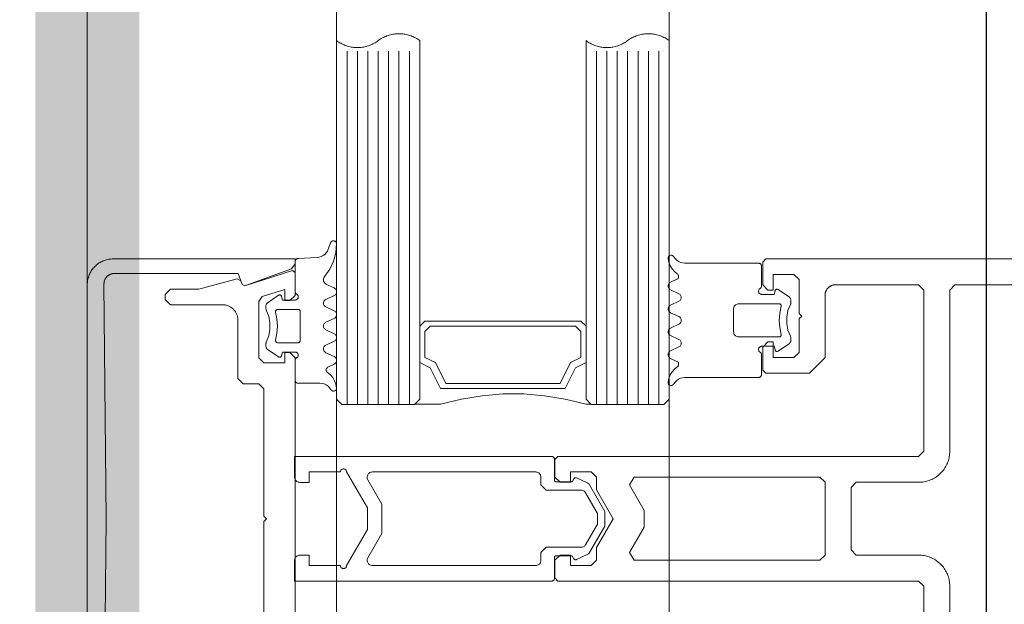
# Model space of a CAD drawing. Header units: millimetres. Extents: x 7483 to 13091, y 8111 to 13871.
# Tile 101 of 256: x 8714.64 to 8724.11, y 9709.59 to 9715.22. Entities that reach past the tile are written whole.
import ezdxf

# ---------------------------------------------------------------- set-up
doc = ezdxf.new("R2010")
doc.units = ezdxf.units.MM
doc.linetypes.add('DASHED2', pattern=[0.375, 0.25, -0.125])
doc.linetypes.add('DGN_STYLE_2', pattern=[30.2, 18.12, -12.08])
doc.layers.add('a___wymiary', color=7, linetype='Continuous', lineweight=5, true_color=0x000000)
doc.layers.add('wymiary', color=7, linetype='Continuous', lineweight=5, true_color=0xb2b2b2)
for name, color, linetype, lineweight in [('A_zaluzje', 7, 'Continuous', 15), ('CZ-SR', 106, 'Continuous', 13), ('drzwi', 30, 'Continuous', 20)]:
    doc.layers.add(name, color=color, linetype=linetype, lineweight=lineweight)
doc.layers.add('AS_Blachy', color=30, linetype='Continuous')
doc.layers.add('konstrukcja poglądowo', color=7, linetype='Continuous', lineweight=5, true_color=0xb2b2b2, plot=False)
doc.layers.add('Powierzchnie', color=21, linetype='DGN_STYLE_2', lineweight=15, plot=False)
doc.styles.add('Arial', font='arial.ttf')
doc.dimstyles.new('wymiary agp1', dxfattribs={"dimtxt": 16, "dimasz": 5, "dimexe": 30, "dimexo": 60, "dimgap": 1.8, "dimtad": 1, "dimdec": 3, "dimrnd": 0.5, "dimdsep": 46, "dimtxsty": 'Arial', "dimblk": 'znacznik', "dimcen": 1.5, "dimse1": 1, "dimse2": 1, "dimclrd": 256, "dimazin": 0, "dimtfac": 1, "dimtdec": 3, "dimtmove": 1, "dimatfit": 3, "dimldrblk": 'znacznik', "dimfxl": 0, "dimlwd": -1, "dimarcsym": 0})

# ---------------------------------------------------------------- blocks, each defined once
blk = doc.blocks.new('zw$58')
for p, q in [((2.461288, 6.650213), (2.536239, 6.757207)), ((2.979159, 6.757207), (3.054061, 6.650213)), ((2.501424, 5.693505), (2.463924, 5.613097)), ((2.611434, 5.613097), (2.573934, 5.693505)), ((2.721444, 5.693505), (2.683944, 5.613097)), ((2.831454, 5.613097), (2.793954, 5.693505)), ((2.941415, 5.693505), (2.903915, 5.613097)), ((3.051424, 5.613097), (3.013924, 5.693505)), ((2.391415, 5.613097), (2.363192, 5.673681)), ((3.152206, 5.673681), (3.123934, 5.613097)), ((3.566666, 5.500001), (0.166666, 5.500001)), ((3.566666, 5.400001), (0.166666, 5.400001)), ((3.566666, 5.300001), (0.166666, 5.300001)), ((3.566666, 5.200001), (0.166666, 5.200001)), ((3.566666, 5.100001), (0.166666, 5.100001)), ((3.566666, 5.000001), (0.166666, 5.000001)), ((3.566666, 4.900001), (0.166666, 4.900001)), ((5.266521, 4.470571), (5.266521, 1.995649)), ((3.566666, 3.100001), (0.166666, 3.100001)), ((3.566666, 3.000001), (0.166666, 3.000001)), ((3.566666, 2.900001), (0.166666, 2.900001)), ((3.566666, 2.800001), (0.166666, 2.800001)), ((3.566666, 2.700001), (0.166666, 2.700001)), ((3.566666, 2.600001), (0.166666, 2.600001)), ((3.566666, 2.500001), (0.166666, 2.500001)), ((2.556301, 2.296495), (2.518801, 2.376909)), ((2.666311, 2.376909), (2.628811, 2.296495)), ((2.776321, 2.296495), (2.738821, 2.376909)), ((2.88633, 2.376909), (2.84883, 2.296495)), ((2.996291, 2.296495), (2.95884, 2.376909)), ((3.106301, 2.376909), (3.068801, 2.296495)), ((3.207082, 2.31632), (3.178811, 2.376909)), ((2.012307, 2.341814), (2.074172, 2.319304)), ((2.152932, 2.212816), (2.1626, 2.028435)), ((2.158694, 2.233617), (2.158694, 2.233617)), ((2.158694, 2.138372), (2.158694, 2.138372)), ((2.563479, 1.995494), (2.563479, 1.995494)), ((2.968264, 2.04312), (2.968264, 2.04312)), ((2.563479, 1.900243), (2.563479, 1.900243)), ((2.516164, 1.839788), (2.591115, 1.732793)), ((3.034035, 1.732793), (3.108938, 1.839788)), ((3.111184, 1.852617), (3.111184, 1.852617))]:
    blk.add_line(p, q)
for points in [[(2.166666, 14.7502), (2.166666, 6.5302), (2.196666, 6.5002), (2.416666, 6.5002), (2.466666, 6.5502), (2.466666, 6.6002), (2.316062, 6.6002), (2.316062, 6.8002), (2.366062, 6.8502), (2.691062, 6.8502), (2.716062, 6.8752), (2.741062, 6.8502), (3.066062, 6.8502), (3.116062, 6.8002), (3.116062, 6.6002), (2.966062, 6.6002), (2.966062, 6.5502), (3.016062, 6.5002), (3.236062, 6.5002), (3.266062, 6.5302), (3.266062, 6.9502), (3.116062, 7.1002), (2.516062, 7.1002), (2.5117, 7.100295), (2.507346, 7.100581), (2.503009, 7.101056), (2.498697, 7.101719), (2.494418, 7.10257), (2.49018, 7.103608), (2.485991, 7.104828), (2.48186, 7.106231), (2.477793, 7.107812), (2.4738, 7.109569), (2.469887, 7.111499), (2.466062, 7.113598), (2.462332, 7.115861), (2.458704, 7.118285), (2.455185, 7.120865), (2.451783, 7.123596), (2.448503, 7.126472), (2.445351, 7.129489), (2.442334, 7.132641), (2.439457, 7.135921), (2.436726, 7.139324), (2.434146, 7.142842), (2.431722, 7.14647), (2.429459, 7.1502), (2.427361, 7.154025), (2.425431, 7.157938), (2.423674, 7.161932), (2.422092, 7.165998), (2.42069, 7.17013), (2.419469, 7.174318), (2.418432, 7.178556), (2.417581, 7.182835), (2.416917, 7.187147), (2.416442, 7.191485), (2.416157, 7.195838), (2.416062, 7.2002), (2.416062, 8.0002), (2.466062, 8.0502), (4.016062, 8.0502), (4.066062, 8.0002), (4.066062, 4.53), (4.096062, 4.5), (4.266062, 4.5), (4.316062, 4.55), (4.316062, 4.65), (4.216062, 4.65), (4.216062, 4.85), (4.266062, 4.9), (4.266062, 4.9), (4.389267, 4.9), (4.666062, 5.059808), (4.942857, 4.9), (5.066062, 4.9), (5.116062, 4.85), (5.116062, 4.65), (5.016062, 4.65), (5.016062, 4.55), (5.066062, 4.5), (5.236062, 4.5), (5.266062, 4.53), (5.266062, 8.0002), (5.316062, 8.0502), (6.866666, 8.0502)], [(2.416062, 14.6002), (2.416062, 8.3502), (2.466062, 8.3002), (4.016062, 8.3002), (4.029147, 8.299915), (4.042208, 8.299059), (4.055219, 8.297634), (4.068156, 8.295642), (4.080993, 8.293089), (4.093707, 8.289978), (4.106273, 8.286315), (4.118668, 8.282108), (4.130867, 8.277364), (4.142847, 8.272092), (4.154586, 8.266303), (4.166062, 8.260008), (4.177251, 8.253218), (4.188135, 8.245946), (4.19869, 8.238206), (4.208898, 8.230013), (4.218739, 8.221383), (4.228194, 8.212332), (4.237245, 8.202877), (4.245875, 8.193036), (4.254068, 8.182829), (4.261807, 8.172273), (4.269079, 8.16139), (4.275869, 8.1502), (4.282165, 8.138725), (4.287954, 8.126986), (4.293225, 8.115005), (4.297969, 8.102806), (4.302177, 8.090412), (4.305839, 8.077846), (4.30895, 8.065132), (4.311504, 8.052295), (4.313495, 8.039358), (4.31492, 8.026347), (4.315776, 8.013286), (4.316062, 8.0002), (4.316062, 7.4002), (4.366062, 7.3502), (4.966062, 7.3502), (5.016062, 7.4002), (5.016062, 7.4002), (5.016062, 8.0002), (5.016347, 8.013286), (5.017203, 8.026347), (5.018628, 8.039358), (5.020619, 8.052295), (5.023173, 8.065132), (5.026284, 8.077846), (5.029947, 8.090412), (5.034154, 8.102806), (5.038898, 8.115005), (5.044169, 8.126986), (5.049958, 8.138725), (5.056254, 8.1502), (5.063044, 8.16139), (5.070316, 8.172273), (5.078056, 8.182829), (5.086248, 8.193036), (5.094878, 8.202877), (5.10393, 8.212332), (5.113385, 8.221383), (5.123225, 8.230013), (5.133433, 8.238206), (5.143989, 8.245946), (5.154872, 8.253218), (5.166062, 8.260008), (5.177537, 8.266303), (5.189276, 8.272092), (5.201257, 8.277364), (5.213456, 8.282108), (5.22585, 8.286315), (5.238416, 8.289978), (5.25113, 8.293089), (5.263967, 8.295642), (5.276904, 8.297634), (5.289915, 8.299059), (5.302976, 8.299915), (5.316062, 8.3002), (6.866062, 8.3002)], [(2.536208, 6.757225), (2.539267, 6.760918), (2.542875, 6.764077), (2.54694, 6.766621), (2.551359, 6.768485), (2.556019, 6.769621), (2.560799, 6.77), (2.590341, 6.77), (2.593855, 6.769796), (2.597321, 6.769183), (2.600692, 6.768167), (2.60392, 6.766764)], [(2.911432, 6.766753), (2.852144, 6.743386), (2.789537, 6.731494), (2.725812, 6.731494), (2.663205, 6.743386), (2.603917, 6.766753)], [(2.911439, 6.766745), (2.914664, 6.768152), (2.918032, 6.769172), (2.921496, 6.769791), (2.925008, 6.77), (2.954598, 6.77), (2.96032, 6.769445), (2.96583, 6.767809), (2.970928, 6.765153), (2.975425, 6.761573), (2.979157, 6.757202)], [(2.472518, 6.619418), (2.469239, 6.620607), (2.466217, 6.622349), (2.463544, 6.624588), (2.4613, 6.627259), (2.459554, 6.630279), (2.458359, 6.633556), (2.457751, 6.636991), (2.45775, 6.640479), (2.458354, 6.643915), (2.459546, 6.647193), (2.46129, 6.650215)], [(2.892686, 6.676828), (2.89628, 6.677415), (2.899921, 6.67734), (2.903487, 6.676605), (2.906862, 6.675236), (2.909932, 6.673277), (2.912596, 6.670794), (2.914766, 6.667869), (2.916369, 6.664598), (2.917353, 6.661091), (2.917684, 6.657463), (2.917684, 6.27), (2.916925, 6.261318), (2.914669, 6.252899), (2.910986, 6.245), (2.905986, 6.237861), (2.899824, 6.231698), (2.892684, 6.226699), (2.884785, 6.223015), (2.876367, 6.22076), (2.867684, 6.22), (2.647665, 6.22), (2.638982, 6.22076), (2.630564, 6.223015), (2.622665, 6.226699), (2.615525, 6.231698), (2.609363, 6.237861), (2.604363, 6.245), (2.60068, 6.252899), (2.598424, 6.261318), (2.597665, 6.27), (2.597665, 6.657463), (2.597996, 6.661089), (2.59898, 6.664594), (2.600583, 6.667862), (2.602753, 6.670787), (2.605417, 6.67327), (2.608488, 6.675229), (2.611863, 6.6766), (2.615431, 6.677338), (2.619074, 6.677416), (2.62267, 6.676834)], [(2.892681, 6.676829), (2.82572, 6.663984), (2.757674, 6.659679), (2.689629, 6.663984), (2.622667, 6.676829)], [(3.054059, 6.650215), (3.055801, 6.647197), (3.056992, 6.643923), (3.057598, 6.640492), (3.057599, 6.637008), (3.056996, 6.633577), (3.055806, 6.630302), (3.054067, 6.627283), (3.05183, 6.624613), (3.049163, 6.622371), (3.046149, 6.620626), (3.042877, 6.61943)], [(2.451693, 6.474988), (2.454694, 6.470707), (2.458394, 6.467012), (2.462679, 6.464015), (2.467419, 6.461808), (2.47247, 6.460456), (2.477679, 6.460003), (2.482889, 6.46046), (2.487939, 6.461814), (2.492678, 6.464025), (2.496961, 6.467024), (2.500658, 6.470722), (2.503656, 6.475005), (2.505866, 6.479743), (2.507219, 6.484793), (2.507674, 6.490001), (2.507674, 6.610003), (2.472518, 6.619426)], [(3.063668, 6.475009), (3.060669, 6.470724), (3.056971, 6.467025), (3.052687, 6.464025), (3.047947, 6.461814), (3.042895, 6.460459), (3.037684, 6.460003), (3.032473, 6.460458), (3.027421, 6.46181), (3.02268, 6.46402), (3.018395, 6.467019), (3.014696, 6.470717), (3.011695, 6.475001), (3.009484, 6.47974), (3.00813, 6.484792), (3.007674, 6.490001), (3.007674, 6.610003), (3.04288, 6.619426)], [(2.146833, 5.646098), (2.164189, 5.65806), (2.179184, 5.672875), (2.191355, 5.690084), (2.200327, 5.709158), (2.205824, 5.729508), (2.207674, 5.750505), (2.207674, 6.460003), (2.208131, 6.465215), (2.209487, 6.470268), (2.211699, 6.475009), (2.214702, 6.479294), (2.218404, 6.482992), (2.222692, 6.48599), (2.227436, 6.488199), (2.232491, 6.489549), (2.237704, 6.490001), (2.425741, 6.490001), (2.430949, 6.489542), (2.435997, 6.488185), (2.440734, 6.485973), (2.445015, 6.482972), (2.44871, 6.479274), (2.451707, 6.474991)], [(3.368516, 5.646098), (3.35116, 5.65806), (3.336165, 5.672875), (3.323994, 5.690084), (3.315022, 5.709158), (3.309525, 5.729508), (3.307674, 5.750505), (3.307674, 6.460003), (3.307219, 6.465209), (3.305866, 6.470258), (3.303658, 6.474995), (3.300661, 6.479277), (3.296966, 6.482974), (3.292685, 6.485974), (3.287949, 6.488186), (3.282901, 6.489542), (3.277694, 6.490001), (3.089657, 6.490001), (3.084445, 6.489549), (3.07939, 6.488199), (3.074647, 6.485991), (3.070359, 6.482993), (3.066657, 6.479296), (3.063654, 6.475012)], [(2.311103, 5.677724), (2.314417, 5.681831), (2.3184, 5.685293), (2.322927, 5.688002), (2.327858, 5.689876), (2.333042, 5.690856), (2.338317, 5.690912), (2.34352, 5.690042), (2.34849, 5.688273), (2.353073, 5.685659), (2.357128, 5.682282), (2.360528, 5.678247), (2.363168, 5.673677)], [(2.501413, 5.693504), (2.5049, 5.699542), (2.509384, 5.704884), (2.514727, 5.709366), (2.520768, 5.712852), (2.527322, 5.715237), (2.534192, 5.716448), (2.541167, 5.716448), (2.548036, 5.715237), (2.554591, 5.712852), (2.560632, 5.709366), (2.565975, 5.704884), (2.570458, 5.699542), (2.573946, 5.693504)], [(2.721435, 5.693513), (2.724921, 5.699551), (2.729403, 5.704891), (2.734745, 5.709372), (2.740783, 5.712857), (2.747334, 5.71524), (2.754199, 5.716449), (2.76117, 5.716447), (2.768035, 5.715235), (2.774585, 5.712848), (2.780621, 5.70936), (2.78596, 5.704877), (2.790439, 5.699534), (2.793923, 5.693494)], [(2.941445, 5.693494), (2.944929, 5.699534), (2.949408, 5.704877), (2.954747, 5.70936), (2.960783, 5.712848), (2.967333, 5.715235), (2.974198, 5.716447), (2.981169, 5.716449), (2.988035, 5.71524), (2.994586, 5.712857), (3.000624, 5.709372), (3.005965, 5.704891), (3.010447, 5.699551), (3.013934, 5.693513)], [(3.152187, 5.673687), (3.154832, 5.678255), (3.158236, 5.68229), (3.162296, 5.685666), (3.166884, 5.688278), (3.171859, 5.690045), (3.177067, 5.690913), (3.182346, 5.690855), (3.187534, 5.689873), (3.192469, 5.687997), (3.196999, 5.685285), (3.200983, 5.681821), (3.204298, 5.677713)], [(2.16456, 5.590142), (2.159461, 5.590082), (2.154426, 5.590885), (2.1496, 5.592529), (2.145122, 5.594966), (2.141121, 5.598126), (2.137713, 5.601917), (2.134996, 5.606231), (2.133049, 5.610943), (2.131928, 5.615916), (2.131666, 5.621007), (2.132269, 5.626069), (2.133721, 5.630955), (2.13598, 5.635526), (2.13898, 5.639648), (2.142635, 5.643202), (2.146838, 5.646087)], [(2.31109, 5.677723), (2.288957, 5.650315), (2.262359, 5.627216), (2.232121, 5.609142), (2.19918, 5.596654), (2.164559, 5.590139)], [(2.463934, 5.613089), (2.460447, 5.607051), (2.455965, 5.601711), (2.450624, 5.59723), (2.444586, 5.593745), (2.438035, 5.591362), (2.431169, 5.590153), (2.424198, 5.590154), (2.417333, 5.591367), (2.410783, 5.593754), (2.404747, 5.597242), (2.399408, 5.601725), (2.394929, 5.607068), (2.391445, 5.613107)], [(2.683956, 5.613098), (2.680468, 5.607059), (2.675985, 5.601718), (2.670641, 5.597236), (2.664601, 5.593749), (2.658046, 5.591364), (2.651177, 5.590154), (2.644201, 5.590154), (2.637332, 5.591364), (2.630778, 5.593749), (2.624737, 5.597236), (2.619394, 5.601718), (2.61491, 5.607059), (2.611423, 5.613098)], [(2.903924, 5.613089), (2.900438, 5.607052), (2.895958, 5.601713), (2.890618, 5.597233), (2.884582, 5.593748), (2.878033, 5.591364), (2.871169, 5.590153), (2.8642, 5.590153), (2.857336, 5.591364), (2.850787, 5.593748), (2.84475, 5.597233), (2.839411, 5.601713), (2.83493, 5.607052), (2.831444, 5.613089)], [(3.123946, 5.613098), (3.120458, 5.607059), (3.115975, 5.601718), (3.110632, 5.597236), (3.104591, 5.593749), (3.098036, 5.591364), (3.091167, 5.590154), (3.084192, 5.590154), (3.077322, 5.591364), (3.070768, 5.593749), (3.064727, 5.597236), (3.059384, 5.601718), (3.0549, 5.607059), (3.051413, 5.613098)], [(3.35079, 5.590144), (3.31618, 5.596665), (3.283251, 5.609155), (3.253023, 5.627228), (3.226434, 5.650322), (3.204308, 5.677723)], [(3.368522, 5.646108), (3.372735, 5.643225), (3.376398, 5.639671), (3.379405, 5.635547), (3.381669, 5.630974), (3.383126, 5.626082), (3.383732, 5.621015), (3.38347, 5.615918), (3.382348, 5.61094), (3.380398, 5.606224), (3.377676, 5.601906), (3.374262, 5.598112), (3.370255, 5.594951), (3.365769, 5.592516), (3.360935, 5.590876), (3.355894, 5.590078), (3.35079, 5.590147)], [(3.564666, 3.152001), (3.564666, 3.400001), (3.514666, 3.600001), (3.484666, 3.800001), (3.464666, 4.000001), (3.464666, 4.200001), (3.484666, 4.400001), (3.514666, 4.600001), (3.564666, 4.800001), (3.564666, 4.848001)], [(3.514666, 4.800001), (3.164666, 4.800001), (3.214666, 4.700001), (3.414666, 4.600001), (3.414666, 3.400001), (3.214666, 3.300001), (3.164666, 3.200001), (3.514666, 3.200001)], [(2.012307, 2.341817), (2.007544, 2.344043), (2.003242, 2.347067), (1.999535, 2.350796), (1.996536, 2.355114), (1.994337, 2.359889), (1.993005, 2.364975), (1.992581, 2.370216), (1.993079, 2.37545), (1.994483, 2.380516), (1.99675, 2.38526), (1.99981, 2.389535), (2.00357, 2.393211), (2.007913, 2.396173), (2.012707, 2.398333), (2.017805, 2.399622), (2.023049, 2.400001)], [(2.023049, 2.399997), (2.107082, 2.391525), (2.18849, 2.36903), (2.26495, 2.333153), (2.334281, 2.284919)], [(2.446291, 2.376909), (2.411526, 2.302269), (2.406932, 2.294389), (2.400982, 2.287474), (2.393876, 2.281755), (2.385848, 2.277423), (2.377167, 2.274621), (2.368122, 2.273442), (2.359013, 2.273927), (2.350144, 2.276059), (2.341809, 2.279766), (2.334287, 2.284926)], [(2.446323, 2.3769), (2.449807, 2.382939), (2.454286, 2.388282), (2.459625, 2.392765), (2.465661, 2.396253), (2.47221, 2.398639), (2.479075, 2.399852), (2.486046, 2.399854), (2.492911, 2.398645), (2.499462, 2.396262), (2.505499, 2.392777), (2.51084, 2.388296), (2.515322, 2.382956), (2.518809, 2.376918)], [(2.6663, 2.376909), (2.669788, 2.382948), (2.674271, 2.388289), (2.679614, 2.392771), (2.685655, 2.396257), (2.692209, 2.398642), (2.699078, 2.399853), (2.706053, 2.399853), (2.712922, 2.398642), (2.719476, 2.396257), (2.725517, 2.392771), (2.73086, 2.388289), (2.735343, 2.382948), (2.738831, 2.376909)], [(2.886322, 2.376918), (2.889809, 2.382956), (2.894291, 2.388296), (2.899632, 2.392777), (2.90567, 2.396262), (2.912221, 2.398645), (2.919086, 2.399854), (2.926056, 2.399852), (2.932921, 2.398639), (2.93947, 2.396253), (2.945506, 2.392765), (2.950845, 2.388282), (2.955324, 2.382939), (2.958808, 2.3769)], [(3.106333, 2.3769), (3.109817, 2.382939), (3.114296, 2.388282), (3.119635, 2.392765), (3.125671, 2.396253), (3.13222, 2.398639), (3.139085, 2.399852), (3.146055, 2.399854), (3.15292, 2.398645), (3.159471, 2.396262), (3.165509, 2.392777), (3.17085, 2.388296), (3.175332, 2.382956), (3.178819, 2.376918)], [(3.259184, 2.312277), (3.28131, 2.339678), (3.307899, 2.362773), (3.338127, 2.380845), (3.371057, 2.393336), (3.405666, 2.399856)], [(3.405666, 2.399859), (3.41077, 2.399928), (3.415812, 2.399131), (3.420645, 2.39749), (3.425131, 2.395054), (3.429139, 2.391893), (3.432553, 2.388099), (3.435274, 2.383781), (3.437224, 2.379064), (3.438346, 2.374085), (3.438608, 2.368987), (3.438002, 2.363919), (3.436545, 2.359028), (3.434281, 2.354453), (3.431273, 2.350329), (3.42761, 2.346775), (3.423398, 2.343892)], [(2.074175, 2.319293), (2.092353, 2.310898), (2.108882, 2.299597), (2.123302, 2.285706), (2.135211, 2.269612), (2.144278, 2.251761), (2.150251, 2.232653), (2.152963, 2.212817)], [(2.628818, 2.296488), (2.625331, 2.290452), (2.620849, 2.285112), (2.615508, 2.280633), (2.60947, 2.277149), (2.60292, 2.274766), (2.596055, 2.273557), (2.589085, 2.273559), (2.582221, 2.274771), (2.575672, 2.277157), (2.569636, 2.280645), (2.564297, 2.285127), (2.559818, 2.290469), (2.556334, 2.296507)], [(2.84884, 2.296498), (2.845352, 2.29046), (2.840868, 2.28512), (2.835525, 2.280639), (2.829485, 2.277153), (2.822931, 2.274769), (2.816063, 2.273558), (2.809088, 2.273558), (2.80222, 2.274769), (2.795666, 2.277153), (2.789625, 2.280639), (2.784282, 2.28512), (2.779799, 2.29046), (2.776311, 2.296498)], [(3.068808, 2.296488), (3.065321, 2.290452), (3.060839, 2.285112), (3.055498, 2.280633), (3.049461, 2.277149), (3.04291, 2.274766), (3.036045, 2.273557), (3.029075, 2.273559), (3.022211, 2.274771), (3.015662, 2.277157), (3.009626, 2.280645), (3.004288, 2.285127), (2.999808, 2.290469), (2.996324, 2.296507)], [(3.118532, 2.01499), (3.121535, 2.010707), (3.125237, 2.007011), (3.129524, 2.004014), (3.134267, 2.001807), (3.139321, 2.000457), (3.144533, 2.000005), (3.332571, 2.000005), (3.337777, 2.000461), (3.342824, 2.001814), (3.347561, 2.004024), (3.351842, 2.007023), (3.355537, 2.010721), (3.358534, 2.015004), (3.360743, 2.019744), (3.362096, 2.024795), (3.362551, 2.030004), (3.362551, 2.239501), (3.364402, 2.260494), (3.369899, 2.280839), (3.37887, 2.299909), (3.39104, 2.317116), (3.406032, 2.331929), (3.423386, 2.343891)], [(3.259173, 2.312287), (3.255858, 2.308178), (3.251874, 2.304715), (3.247344, 2.302003), (3.24241, 2.300127), (3.237222, 2.299145), (3.231943, 2.299087), (3.226736, 2.299955), (3.221761, 2.301723), (3.217173, 2.304334), (3.213114, 2.30771), (3.20971, 2.311744), (3.207065, 2.316313)], [(2.506582, 2.015011), (2.503585, 2.010729), (2.49989, 2.007032), (2.495609, 2.004032), (2.490873, 2.001821), (2.485825, 2.000465), (2.480617, 2.000005), (2.19258, 2.000005), (2.187539, 2.000427), (2.18264, 2.00169), (2.178023, 2.003759), (2.173819, 2.006573), (2.170148, 2.010053), (2.167114, 2.014101), (2.164803, 2.0186), (2.163282, 2.023424), (2.162592, 2.028435)], [(6.916666, 0), (2.416666, 0), (2.405761, 0.000238), (2.394877, 0.000951), (2.384034, 0.002139), (2.373254, 0.003798), (2.362556, 0.005926), (2.351961, 0.008519), (2.34149, 0.011571), (2.331161, 0.015077), (2.320995, 0.01903), (2.311011, 0.023423), (2.301229, 0.028247), (2.291666, 0.033494), (2.282341, 0.039152), (2.273272, 0.045212), (2.264476, 0.051662), (2.255969, 0.058489), (2.247768, 0.065681), (2.239889, 0.073223), (2.232347, 0.081103), (2.225155, 0.089303), (2.218328, 0.09781), (2.211878, 0.106606), (2.205818, 0.115675), (2.20016, 0.125), (2.194913, 0.134563), (2.190089, 0.144346), (2.185696, 0.154329), (2.181743, 0.164495), (2.178237, 0.174824), (2.175185, 0.185295), (2.172592, 0.19589), (2.170464, 0.206588), (2.168805, 0.217369), (2.167617, 0.228211), (2.166904, 0.239095), (2.166666, 0.25), (2.166666, 2), (2.214594, 2), (2.261578, 1.967101), (2.42546, 1.51684), (2.413506, 1.491206), (2.413506, 1.491206), (2.307055, 1.452461), (2.307055, 0.260951), (2.307151, 0.256563), (2.30744, 0.252183), (2.307921, 0.247821), (2.308592, 0.243483), (2.309454, 0.239179), (2.310503, 0.234917), (2.311739, 0.230705), (2.313158, 0.226552), (2.314758, 0.222464), (2.316536, 0.218451), (2.318488, 0.21452), (2.320611, 0.210678), (2.3229, 0.206933), (2.325352, 0.203292), (2.327961, 0.199763), (2.330722, 0.196351), (2.33363, 0.193063), (2.33668, 0.189907), (2.339866, 0.186887), (2.34318, 0.18401), (2.346618, 0.181281), (2.350173, 0.178705), (2.353837, 0.176289), (2.357603, 0.174035), (2.361465, 0.171948), (2.365414, 0.170034), (2.369444, 0.168294), (2.373547, 0.166733), (2.377713, 0.165353), (2.381937, 0.164158), (2.386208, 0.163149), (2.39052, 0.162328), (2.394864, 0.161697), (2.399231, 0.161258), (2.403614, 0.161011), (2.408003, 0.160956), (4.666666, 0.182364), (6.925329, 0.160956)], [(6.217637, 2), (3.117637, 2), (3.067637, 1.95), (3.067637, 1.900499), (3.167637, 1.900499), (3.167637, 1.7), (3.117637, 1.65), (2.577398, 1.65), (2.529826, 1.684611), (2.459988, 1.900499), (2.567637, 1.900499), (2.567637, 1.95), (2.517637, 2), (2.297637, 2), (2.278608, 1.973844), (2.426666, 1.516156), (2.414454, 1.491198), (2.377411, 1.477766), (2.358659, 1.441798), (2.358659, 1.441798), (2.457637, 1.072408), (2.457637, 0.8), (2.507637, 0.75), (2.557637, 0.75), (2.607637, 0.8), (2.607637, 1.3), (2.60778, 1.306543), (2.608208, 1.313073), (2.60892, 1.319579), (2.609916, 1.326047), (2.611192, 1.332466), (2.612748, 1.338823), (2.614579, 1.345106), (2.616683, 1.351303), (2.619055, 1.357403), (2.621691, 1.363393), (2.624585, 1.369262), (2.627733, 1.375), (2.631128, 1.380595), (2.634764, 1.386037), (2.638634, 1.391314), (2.64273, 1.396418), (2.647045, 1.401339), (2.651571, 1.406066), (2.656298, 1.410592), (2.661219, 1.414907), (2.666323, 1.419003), (2.6716, 1.422873), (2.677042, 1.426509), (2.682637, 1.429904), (2.688375, 1.433052), (2.694244, 1.435946), (2.700234, 1.438582), (2.706334, 1.440954), (2.712531, 1.443058), (2.718814, 1.444889), (2.725171, 1.446445), (2.73159, 1.447721), (2.738058, 1.448717), (2.744564, 1.449429), (2.751094, 1.449857), (2.757637, 1.45), (3.317637, 1.45), (3.367637, 1.5), (3.367637, 1.65), (3.417637, 1.7), (4.642637, 1.7), (4.667637, 1.725), (4.692637, 1.7), (5.917637, 1.7)], [(2.506607, 2.015004), (2.509605, 2.019288), (2.5133, 2.022985), (2.517581, 2.025985), (2.522317, 2.028195), (2.527364, 2.029548), (2.53257, 2.030004), (2.537776, 2.029548), (2.542824, 2.028195), (2.54756, 2.025985), (2.55184, 2.022986), (2.555536, 2.019288), (2.558533, 2.015005), (2.560742, 2.010265), (2.562095, 2.005214), (2.562551, 2.000005), (2.562551, 1.880004), (2.527395, 1.87058)], [(2.677589, 1.813178), (2.673995, 1.812591), (2.670355, 1.812666), (2.666788, 1.8134), (2.663414, 1.814769), (2.660344, 1.816727), (2.65768, 1.81921), (2.65551, 1.822134), (2.653906, 1.825404), (2.652922, 1.82891), (2.65259, 1.832537), (2.65259, 2.030004), (2.652893, 2.033474), (2.653794, 2.036839), (2.655265, 2.039997), (2.657261, 2.042852), (2.659722, 2.045317), (2.662574, 2.047317), (2.665729, 2.048792), (2.669092, 2.049697), (2.672561, 2.050005), (2.95259, 2.050005), (2.956059, 2.049697), (2.959422, 2.048792), (2.962577, 2.047317), (2.965429, 2.045317), (2.96789, 2.042852), (2.969886, 2.039997), (2.971357, 2.036839), (2.972257, 2.033474), (2.972561, 2.030004), (2.972561, 1.832537), (2.972229, 1.82891), (2.971244, 1.825404), (2.969641, 1.822134), (2.967471, 1.81921), (2.964807, 1.816727), (2.961737, 1.814769), (2.958363, 1.8134), (2.954796, 1.812666), (2.951156, 1.812591), (2.947562, 1.813178)], [(3.097756, 1.87058), (3.062551, 1.880004), (3.062551, 2.000005), (3.063007, 2.005215), (3.064362, 2.010267), (3.066573, 2.015007), (3.069574, 2.019291), (3.073273, 2.022988), (3.077559, 2.025987), (3.0823, 2.028197), (3.087353, 2.029549), (3.092563, 2.030004), (3.097774, 2.029547), (3.102826, 2.028191), (3.107566, 2.02598), (3.11185, 2.022978), (3.115547, 2.019279), (3.118546, 2.014994)], [(2.516164, 1.8398), (2.514422, 1.842819), (2.51323, 1.846094), (2.512626, 1.849526), (2.512628, 1.853011), (2.513235, 1.856443), (2.514429, 1.859717), (2.516175, 1.862734), (2.518418, 1.865403), (2.521091, 1.867643), (2.524112, 1.869385), (2.52739, 1.870576)], [(2.677586, 1.813178), (2.744539, 1.826018), (2.812575, 1.830321), (2.880612, 1.826018), (2.947565, 1.813178)], [(3.097753, 1.87057), (3.101025, 1.869375), (3.10404, 1.86763), (3.106706, 1.865388), (3.108943, 1.862718), (3.110683, 1.859699), (3.111872, 1.856425), (3.112476, 1.852994), (3.112474, 1.84951), (3.111868, 1.846079), (3.110676, 1.842805), (3.108935, 1.839788)], [(2.658798, 1.723237), (2.655569, 1.721833), (2.652198, 1.720818), (2.648732, 1.720204), (2.645217, 1.72), (2.615676, 1.72), (2.609957, 1.720551), (2.604449, 1.722183), (2.599352, 1.724837), (2.594855, 1.728415), (2.591123, 1.732786)], [(2.658789, 1.723238), (2.718079, 1.746608), (2.780689, 1.758504), (2.844419, 1.758508), (2.90703, 1.74662), (2.966323, 1.723258)], [(3.034032, 1.732797), (3.0303, 1.728426), (3.025803, 1.724847), (3.020706, 1.722191), (3.015196, 1.720555), (3.009475, 1.72), (2.979885, 1.72), (2.976372, 1.720209), (2.972908, 1.720828), (2.96954, 1.721849), (2.966314, 1.723257)]]:
    blk.add_lwpolyline(points)
for points in [[(4.341062, 5.218579), (4.585677, 5.359808), (4.746446, 5.359808), (4.991062, 5.218579), (5.066062, 5.26188), (5.066062, 7.0502), (5.016062, 7.1002), (4.316062, 7.1002), (4.266062, 7.0502), (4.266062, 5.26188), (4.341062, 5.218579)], [(3.516666, 4.800001), (0.066666, 4.800001), (0.073644, 4.80966), (0.080273, 4.819563), (0.086543, 4.829696), (0.092447, 4.840046), (0.097977, 4.850601), (0.103127, 4.861347), (0.107889, 4.87227), (0.112258, 4.883356), (0.116227, 4.894592), (0.119793, 4.905962), (0.12295, 4.917452), (0.125694, 4.929048), (0.128022, 4.940734), (0.12993, 4.952497), (0.131418, 4.96432), (0.132481, 4.976188), (0.13312, 4.988087), (0.133333, 5.000001), (0.13312, 5.011915), (0.132481, 5.023814), (0.131418, 5.035683), (0.12993, 5.047506), (0.128022, 5.059268), (0.125694, 5.070954), (0.12295, 5.08255), (0.119793, 5.09404), (0.116227, 5.10541), (0.112258, 5.116646), (0.107889, 5.127732), (0.103127, 5.138655), (0.097977, 5.149401), (0.092447, 5.159956), (0.086543, 5.170307), (0.080273, 5.18044), (0.073644, 5.190342), (0.066666, 5.200001), (0.059688, 5.20966), (0.05306, 5.219563), (0.046789, 5.229696), (0.040885, 5.240046), (0.035355, 5.250601), (0.030206, 5.261347), (0.025443, 5.27227), (0.021075, 5.283356), (0.017105, 5.294592), (0.01354, 5.305962), (0.010383, 5.317452), (0.007639, 5.329048), (0.005311, 5.340734), (0.003402, 5.352497), (0.001915, 5.36432), (0.000851, 5.376188), (0.000213, 5.388087), (0, 5.400001), (0.000213, 5.411915), (0.000851, 5.423814), (0.001915, 5.435683), (0.003402, 5.447506), (0.005311, 5.459268), (0.007639, 5.470954), (0.010383, 5.48255), (0.01354, 5.49404), (0.017105, 5.50541), (0.021075, 5.516646), (0.025443, 5.527732), (0.030206, 5.538655), (0.035355, 5.549401), (0.040885, 5.559956), (0.046789, 5.570307), (0.05306, 5.58044), (0.059688, 5.590342), (0.066666, 5.600001), (3.516666, 5.600001), (3.566666, 5.550001), (3.566666, 4.850001), (3.516666, 4.800001)], [(4.091582, 4.49564), (4.291533, 4.49564), (4.294816, 4.495938), (4.2978, 4.496535), (4.300785, 4.497729), (4.30347, 4.49952), (4.305858, 4.501609), (4.307947, 4.503996), (4.309439, 4.506682), (4.310633, 4.509368), (4.311528, 4.512651), (4.311528, 4.515635), (4.311528, 4.665748), (4.281685, 4.68246), (4.278999, 4.684549), (4.276611, 4.686638), (4.274821, 4.689324), (4.273329, 4.692309), (4.272135, 4.695591), (4.271836, 4.698874), (4.271836, 4.702157), (4.272433, 4.70544), (4.273627, 4.708424), (4.321377, 4.811086), (4.325256, 4.817651), (4.329733, 4.82362), (4.335403, 4.828992), (4.34167, 4.83317), (4.595937, 4.98), (4.737395, 4.98), (4.991662, 4.83317), (4.997929, 4.828992), (5.003599, 4.82362), (5.008076, 4.817651), (5.011955, 4.811086), (5.059705, 4.708424), (5.060899, 4.70544), (5.061496, 4.702157), (5.061496, 4.698874), (5.061197, 4.695591), (5.060003, 4.692309), (5.058511, 4.689324), (5.056721, 4.686638), (5.054333, 4.684549), (5.051647, 4.68246), (5.021804, 4.665748), (5.021804, 4.515635), (5.021804, 4.512651), (5.022699, 4.509368), (5.023893, 4.506682), (5.025385, 4.503996), (5.027474, 4.501609), (5.029862, 4.49952), (5.032547, 4.497729), (5.035532, 4.496535), (5.038516, 4.495938), (5.041799, 4.49564), (5.24175, 4.49564), (5.24563, 4.495341), (5.24951, 4.494446), (5.253091, 4.492954), (5.256374, 4.490865), (5.259358, 4.488179), (5.261746, 4.485195), (5.263835, 4.481912), (5.265327, 4.478331), (5.266222, 4.474451), (5.266521, 4.470571), (5.266521, 1.995649), (5.066569, 1.995649), (5.05881, 1.996246), (5.051349, 1.998037), (5.043888, 2.001021), (5.037322, 2.005199), (5.031354, 2.010272), (5.02628, 2.016241), (5.022102, 2.022807), (5.019118, 2.030268), (5.017327, 2.037728), (5.01673, 2.045786), (5.01673, 2.135615), (5.116706, 2.135615), (5.116706, 2.435841), (5.121481, 2.436139), (5.125958, 2.437333), (5.130434, 2.439124), (5.134314, 2.441511), (5.137895, 2.444794), (5.140879, 2.448375), (5.143267, 2.452255), (5.145057, 2.456731), (5.146251, 2.461208), (5.14655, 2.465983), (5.146251, 2.470459), (5.145057, 2.475234), (5.143267, 2.479412), (5.140879, 2.48359), (5.137895, 2.487172), (5.134314, 2.490156), (5.130434, 2.492544), (5.125958, 2.494334), (5.121481, 2.495528), (5.116706, 2.495826), (4.770521, 2.695778), (4.562811, 2.695778), (4.216626, 2.495826), (4.211851, 2.495528), (4.207374, 2.494334), (4.202898, 2.492544), (4.199018, 2.490156), (4.195437, 2.487172), (4.192453, 2.48359), (4.190065, 2.479412), (4.188275, 2.475234), (4.187081, 2.470459), (4.186782, 2.465983), (4.187081, 2.461208), (4.188275, 2.456731), (4.190065, 2.452255), (4.192453, 2.448375), (4.195437, 2.444794), (4.199018, 2.441511), (4.202898, 2.439124), (4.207374, 2.437333), (4.211851, 2.436139), (4.216626, 2.435841), (4.216626, 2.135615), (4.316602, 2.135615), (4.316602, 2.045786), (4.316005, 2.037728), (4.314214, 2.030268), (4.31123, 2.022807), (4.307052, 2.016241), (4.301978, 2.010272), (4.29601, 2.005199), (4.289444, 2.001021), (4.281983, 1.998037), (4.274522, 1.996246), (4.266763, 1.995649), (4.066811, 1.995649), (4.066811, 4.470571), (4.06711, 4.474451), (4.068005, 4.478331), (4.069497, 4.481912), (4.071586, 4.485195), (4.073974, 4.488179), (4.076958, 4.490865), (4.080241, 4.492954), (4.083822, 4.494446), (4.087702, 4.495341), (4.091582, 4.49564)], [(4.266763, 4.365522), (4.34167, 4.365522), (4.391807, 4.415659), (4.391807, 4.752294), (4.392106, 4.759755), (4.393896, 4.767216), (4.396582, 4.77408), (4.400462, 4.780645), (4.404938, 4.786316), (4.410609, 4.791389), (4.416577, 4.795567), (4.614738, 4.909868), (4.718594, 4.909868), (4.916755, 4.795567), (4.922723, 4.791389), (4.928394, 4.786316), (4.93287, 4.780645), (4.93675, 4.77408), (4.939436, 4.767216), (4.941226, 4.759755), (4.941525, 4.752294), (4.941525, 4.415659), (4.991662, 4.365522), (5.066569, 4.365522), (5.074627, 4.364925), (5.082088, 4.363135), (5.08925, 4.36015), (5.096114, 4.355972), (5.102083, 4.350899), (5.107156, 4.34493), (5.111334, 4.338365), (5.114319, 4.331202), (5.116109, 4.323443), (5.116706, 4.315684), (5.116706, 2.744124), (5.116109, 2.736067), (5.11402, 2.728307), (5.111036, 2.720846), (5.106559, 2.713982), (5.101188, 2.708014), (5.09492, 2.70294), (5.088056, 2.699061), (5.080595, 2.696076), (5.072836, 2.694584), (5.064778, 2.694286), (5.056721, 2.695181), (5.048961, 2.69727), (5.041799, 2.700851), (4.808124, 2.835744), (4.525208, 2.835744), (4.291533, 2.700851), (4.284371, 2.69727), (4.276611, 2.695181), (4.268554, 2.694286), (4.260496, 2.694584), (4.252737, 2.696076), (4.245276, 2.699061), (4.238412, 2.70294), (4.232144, 2.708014), (4.226773, 2.713982), (4.222296, 2.720846), (4.219312, 2.728307), (4.217223, 2.736067), (4.216626, 2.744124), (4.216626, 4.315684), (4.217223, 4.323443), (4.219013, 4.331202), (4.221998, 4.338365), (4.226176, 4.34493), (4.231249, 4.350899), (4.237218, 4.355972), (4.244082, 4.36015), (4.251244, 4.363135), (4.258705, 4.364925), (4.266763, 4.365522)], [(2.814666, 3.200001), (2.764666, 3.250001), (2.764666, 4.750001), (2.814666, 4.800001), (3.164666, 4.800001), (3.214666, 4.700001), (3.414666, 4.600001), (3.414666, 3.400001), (3.214666, 3.300001), (3.164666, 3.200001), (2.814666, 3.200001)], [(2.864666, 3.250001), (2.814666, 3.300001), (2.814666, 4.700001), (2.864666, 4.750001), (3.114666, 4.750001), (3.164666, 4.650001), (3.364666, 4.550001), (3.364666, 3.450001), (3.164666, 3.350001), (3.114666, 3.250001), (2.864666, 3.250001)], [(3.516666, 2.400001), (0.066666, 2.400001), (0.073644, 2.40966), (0.080273, 2.419563), (0.086543, 2.429696), (0.092447, 2.440046), (0.097977, 2.450601), (0.103127, 2.461347), (0.107889, 2.47227), (0.112258, 2.483356), (0.116227, 2.494592), (0.119793, 2.505962), (0.12295, 2.517452), (0.125694, 2.529048), (0.128022, 2.540734), (0.12993, 2.552497), (0.131418, 2.56432), (0.132481, 2.576188), (0.13312, 2.588087), (0.133333, 2.600001), (0.13312, 2.611915), (0.132481, 2.623814), (0.131418, 2.635683), (0.12993, 2.647506), (0.128022, 2.659268), (0.125694, 2.670954), (0.12295, 2.68255), (0.119793, 2.69404), (0.116227, 2.70541), (0.112258, 2.716646), (0.107889, 2.727732), (0.103127, 2.738655), (0.097977, 2.749401), (0.092447, 2.759956), (0.086543, 2.770307), (0.080273, 2.78044), (0.073644, 2.790342), (0.066666, 2.800001), (0.059688, 2.80966), (0.05306, 2.819563), (0.046789, 2.829696), (0.040885, 2.840046), (0.035355, 2.850601), (0.030206, 2.861347), (0.025443, 2.87227), (0.021075, 2.883356), (0.017105, 2.894592), (0.01354, 2.905962), (0.010383, 2.917452), (0.007639, 2.929048), (0.005311, 2.940734), (0.003402, 2.952497), (0.001915, 2.96432), (0.000851, 2.976188), (0.000213, 2.988087), (0, 3.000001), (0.000213, 3.011915), (0.000851, 3.023814), (0.001915, 3.035683), (0.003402, 3.047506), (0.005311, 3.059268), (0.007639, 3.070954), (0.010383, 3.08255), (0.01354, 3.09404), (0.017105, 3.10541), (0.021075, 3.116646), (0.025443, 3.127732), (0.030206, 3.138655), (0.035355, 3.149401), (0.040885, 3.159956), (0.046789, 3.170307), (0.05306, 3.18044), (0.059688, 3.190342), (0.066666, 3.200001), (3.516666, 3.200001), (3.566666, 3.150001), (3.566666, 2.450001), (3.516666, 2.400001)]]:
    blk.add_lwpolyline(points, close=True)
blk = doc.blocks.new('gfhgfhhf')
at = {"layer": 'drzwi'}
for points in [[(8205.2533, 5883.9362), (8205.2533, 5156.1507)], [(8207.6533, 5878.9119), (8207.6533, 5174.7995)], [(8210.8533, 5878.918), (8210.8533, 5174.7995)]]:
    blk.add_lwpolyline(points, dxfattribs=at)
at = {"layer": 'drzwi', "rotation": 270}
blk.add_blockref('zw$58', (8205.2533, 5651.3225), dxfattribs=at)
blk = doc.blocks.new('ghgfhgfhhaasdsd')
at = {"layer": 'A_zaluzje', "linetype": 'DASHED2', "ltscale": 100}
blk.add_lwpolyline([(-2228.3854, 13574.869), (-2229.1854, 13574.869), (-2229.1854, 13586.869), (-2228.3854, 13586.869), (-2228.3854, 13574.869)], dxfattribs=at)
blk = doc.blocks.new('znacznik')
at = {"layer": 'a___wymiary'}
for p, q in [((0, 1.3936), (0, -1.3936)), ((1.3936, 0), (-1.3936, 0))]:
    blk.add_line(p, q, dxfattribs=at)
at = {"layer": 'a___wymiary', "const_width": 0.2}
blk.add_lwpolyline([(0.8759, 0.8759), (-0.8759, -0.8759)], dxfattribs=at)
blk = doc.blocks.new('*D1300')
at = {"layer": 'Defpoints', "color": 0, "transparency": 16777216}
for p in [(8585.2864, 10666.857), (8719.6544, 10666.857), (8722.0284, 9219.5616)]:
    blk.add_point(p, dxfattribs=at)
at = {"layer": 'wymiary', "color": 253, "true_color": 0x999999, "transparency": 16777216}
blk.add_line((8585.2864, 9224.5616), (8585.2864, 10661.857), dxfattribs=at)
at = {"layer": 'wymiary', "color": 253, "true_color": 0x999999, "transparency": 16777216, "xscale": 5, "yscale": 5, "zscale": 5}
for p, rotation in [((8585.2864, 10666.857), 90), ((8585.2864, 9219.5616), 270)]:
    blk.add_blockref('znacznik', p, dxfattribs=dict(at, rotation=rotation))
at = {"layer": 'wymiary', "color": 18, "true_color": 0x000000, "transparency": 16777216, "insert": (8575.3172, 9943.2093), "char_height": 16, "attachment_point": 5, "rotation": 90, "style": 'Arial'}
blk.add_mtext('1447.5', dxfattribs=at)
blk = doc.blocks.new('*D1303')
at = {"layer": 'Defpoints', "color": 0, "transparency": 16777216}
for p in [(8555.2864, 11469.3622), (10277.0226, 11469.3622), (8692.0284, 9219.5616)]:
    blk.add_point(p, dxfattribs=at)
at = {"layer": 'wymiary', "color": 253, "true_color": 0x999999, "transparency": 16777216}
blk.add_line((8555.2864, 9224.5616), (8555.2864, 11464.3622), dxfattribs=at)
at = {"layer": 'wymiary', "color": 253, "true_color": 0x999999, "transparency": 16777216, "xscale": 5, "yscale": 5, "zscale": 5}
for p, rotation in [((8555.2864, 11469.3622), 90), ((8555.2864, 9219.5616), 270)]:
    blk.add_blockref('znacznik', p, dxfattribs=dict(at, rotation=rotation))
at = {"layer": 'wymiary', "color": 18, "true_color": 0x000000, "transparency": 16777216, "insert": (8545.3172, 10344.4619), "char_height": 16, "attachment_point": 5, "rotation": 90, "style": 'Arial'}
blk.add_mtext('2250', dxfattribs=at)
blk = doc.blocks.new('gfgfddg')
at = {"color": 6, "lineweight": 30}
blk.add_circle((-339.9356, -446.726), 15.8652, dxfattribs=at)
at = {"layer": 'AS_Blachy', "color": 6, "linetype": 'Continuous', "lineweight": 30, "ltscale": 0.2}
blk.add_line((-341.9946, -441.4444), (-341.9946, -449.4444), dxfattribs=at)

msp = doc.modelspace()

# ---------------------------------------------------------------- linework, layer by layer
at = {"layer": 'Powierzchnie', "const_width": 1}
msp.add_lwpolyline([(8715.2884, 11179.7122), (8715.2884, 9219.8948), (12184.8952, 9219.9116), (12184.8952, 11469.7122), (10277.0247, 11469.7122), (10277.0247, 11179.7122), (8715.2884, 11179.7122)], dxfattribs=at)
at = {"layer": 'wymiary'}
msp.add_lwpolyline([(8715.2884, 9219.9116), (8715.2884, 11179.7122), (10277.0247, 11179.7122), (10277.0247, 11469.7122), (12184.8952, 11469.7122), (12184.8952, 9219.9116)], close=True, dxfattribs=at)

# ---------------------------------------------------------------- block references
at = {"layer": 'CZ-SR'}
for name, p in [('ghgfhgfhhaasdsd', (10943.6738, -3870.4523)), ('gfhgfhhf', (510.0352, 4063.7609))]:
    msp.add_blockref(name, p, dxfattribs=at)
at = {"layer": 'konstrukcja poglądowo', "xscale": 5, "yscale": 5, "zscale": 5}
for p in [(10433.9115, 11948.2664), (10433.9115, 11943.2664)]:
    msp.add_blockref('gfgfddg', p, dxfattribs=at)

# ---------------------------------------------------------------- dimensions: what is measured, and where the dimension line sits
at = {"layer": 'wymiary'}
for base, p1, p2, picture, middle in [((8555.2864, 11469.3622), (8692.0284, 9219.5616), (10277.0226, 11469.3622), '*D1303', (8545.3172, 10344.4619)), ((8585.2864, 10666.857), (8722.0284, 9219.5616), (8719.6544, 10666.857), '*D1300', (8575.3172, 9943.2093))]:
    dim = msp.add_linear_dim(base=base, p1=p1, p2=p2, angle=90, dimstyle='wymiary agp1', override={"dimblk": 'znacznik'}, dxfattribs=at)
    dim.commit()
    dim.dimension.update_dxf_attribs({"geometry": picture, "text_midpoint": middle})

doc.saveas('drawing.dxf')
